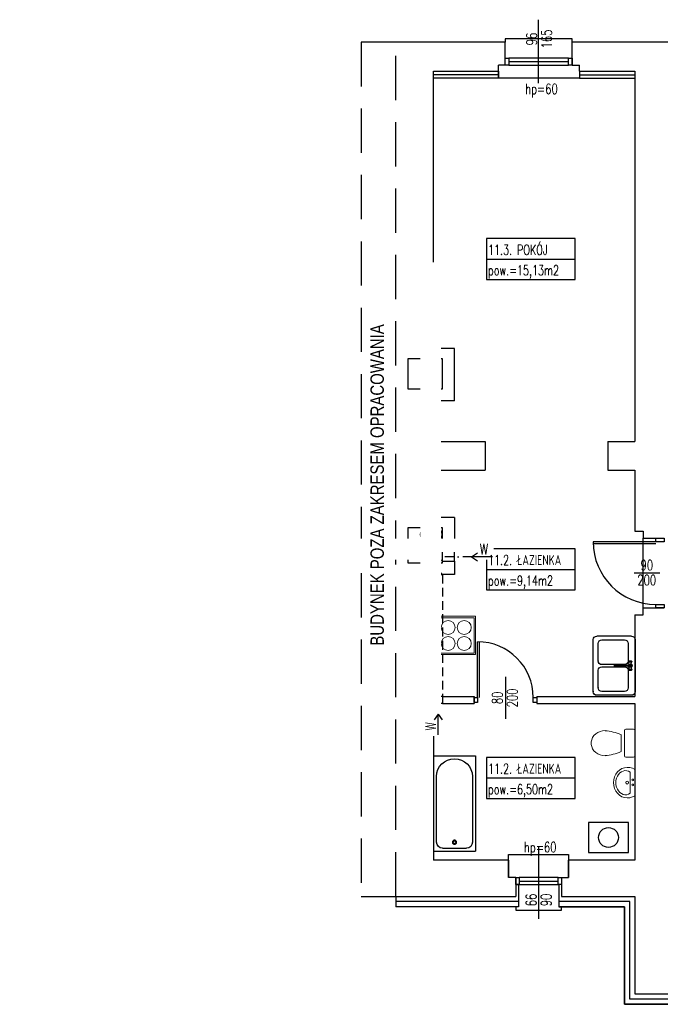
# Model space of a CAD drawing. Header units: inches. Extents: x -23201 to -18535, y -9985 to 4139.
# Tile 21 of 25: x -20922 to -20002, y 590 to 2004. Entities that reach past the tile are written whole.
import ezdxf
from ezdxf.enums import TextEntityAlignment as Align

# ---------------------------------------------------------------- set-up
doc = ezdxf.new("R2010")
doc.units = ezdxf.units.IN
doc.header["$MEASUREMENT"] = 0
doc.linetypes.add('DASHDOT', pattern=[25.4, 12.7, -6.35, 0, -6.35])
doc.linetypes.add('DASHED', pattern=[19.05, 12.7, -6.35])
doc.layers.get('0').update_dxf_attribs({"color": 252})
for name, color, linetype in [('01 sciana', 252, 'Continuous'), ('04_stolarka_cienka', 252, 'Continuous'), ('11_opisy_tekst', 252, 'Continuous'), ('___ramka', 252, 'Continuous'), ('__proj_docieplenie', 252, 'BATTING'), ('__proj_ściana', 252, 'Continuous'), ('__wyżej', 252, 'DASHED'), ('_stolarka', 252, 'Continuous'), ('_wypos', 252, 'Continuous'), ('opisy', 252, 'Continuous'), ('P_kominy', 252, 'Continuous'), ('P_opis', 252, 'Continuous'), ('P_wyposażenie', 252, 'Continuous'), ('WYPOSAŻENIE', 252, 'Continuous')]:
    doc.layers.add(name, color=color, linetype=linetype)
doc.layers.add('_______PROJ ARANZ', color=252, linetype='Continuous', lineweight=20)
doc.styles.add('OPISY POM_50', font='simplex.shx', dxfattribs={"width": 0.7, "height": 0.13})
doc.styles.get("Standard").update_dxf_attribs({"font": 'arial.ttf'})
doc.linetypes.add('BATTING', pattern='A,0.00254,-2.54,[134,ltypeshp.shx,S=2.54,R=0,X=-2.54,Y=0],-5.08,[134,ltypeshp.shx,S=2.54,R=180,X=2.54,Y=0],-2.54', length=10.16254)
doc.linetypes.add('ZIGZAG', pattern='A,0.00254,-5.08,[131,ltypeshp.shx,S=5.08,R=0,X=-5.08,Y=0],-10.16,[131,ltypeshp.shx,S=5.08,R=180,X=5.08,Y=0],-5.08', length=20.32254)

# ---------------------------------------------------------------- blocks, each defined once
blk = doc.blocks.new('zlew')
at = {"linetype": 'Continuous'}
for p, q in [((2474.8, -3771.2), (2474.8, -3846.2)), ((2479.8, -3766.2), (2529.8, -3766.2)), ((2522.5, -3771.7), (2489.8, -3771.7)), ((2534.8, -3846.2), (2534.8, -3771.2)), ((2484.8, -3776.7), (2484.8, -3802.2)), ((2527.5, -3802.2), (2527.5, -3776.7)), ((2480.3, -3801.9), (2480, -3802.1)), ((2480.8, -3801.7), (2480.3, -3801.9)), ((2481.5, -3801.7), (2480.8, -3801.7)), ((2482.2, -3801.7), (2481.5, -3801.7)), ((2482.8, -3801.7), (2482.2, -3801.7)), ((2483.4, -3801.9), (2482.8, -3801.7)), ((2483.7, -3802.1), (2483.4, -3801.9)), ((2479.6, -3802.6), (2479.4, -3802.9)), ((2479.4, -3802.9), (2479.6, -3803.2)), ((2480.6, -3806.6), (2479.4, -3802.9)), ((2480.6, -3810.7), (2479.4, -3814.4)), ((2479.6, -3814.1), (2479.4, -3814.4)), ((2479.4, -3814.4), (2479.6, -3814.7)), ((2479.6, -3802.6), (2480, -3802.1)), ((2479.6, -3803.2), (2480, -3803.4)), ((2480, -3813.9), (2479.6, -3814.1)), ((2479.6, -3814.7), (2480, -3815.2)), ((2480, -3802.1), (2479.8, -3802.3)), ((2479.8, -3802.3), (2480, -3802.6)), ((2480, -3814.7), (2479.8, -3815)), ((2479.8, -3815), (2480, -3815.2)), ((2480, -3802.6), (2480.3, -3802.8)), ((2480, -3803.4), (2480.6, -3803.6)), ((2480.6, -3813.7), (2480, -3813.9)), ((2480.3, -3814.5), (2480, -3814.7)), ((2480, -3815.2), (2480.3, -3815.4)), ((2480.2, -3808.1), (2480.1, -3808.7)), ((2480.1, -3808.7), (2480.2, -3809.2)), ((2480.5, -3807.6), (2480.2, -3808.1)), ((2480.3, -3808.1), (2480.2, -3808.7)), ((2480.2, -3808.7), (2480.3, -3809.2)), ((2480.2, -3809.2), (2480.5, -3809.7)), ((2480.3, -3802.8), (2480.8, -3802.9)), ((2480.6, -3807.6), (2480.3, -3808.1)), ((2480.3, -3809.2), (2480.6, -3809.7)), ((2480.8, -3814.4), (2480.3, -3814.5)), ((2480.3, -3815.4), (2480.8, -3815.6)), ((2481, -3807.2), (2480.5, -3807.6)), ((2480.5, -3809.7), (2481, -3810.1)), ((2480.6, -3803.6), (2481.4, -3803.7)), ((2481, -3807.3), (2480.6, -3807.6)), ((2480.6, -3809.7), (2481, -3810)), ((2481.4, -3813.6), (2480.6, -3813.7)), ((2480.8, -3802.9), (2481.5, -3803)), ((2480.9, -3808.3), (2480.8, -3808.7)), ((2480.8, -3808.7), (2480.9, -3809)), ((2481.5, -3814.3), (2480.8, -3814.4)), ((2480.8, -3815.6), (2481.5, -3815.6)), ((2481.1, -3808), (2480.9, -3808.3)), ((2480.9, -3809), (2481.1, -3809.3)), ((2481.5, -3807), (2481, -3807.2)), ((2481.6, -3807.1), (2481, -3807.3)), ((2481.1, -3808.4), (2481, -3808.7)), ((2481, -3808.7), (2481.1, -3808.9)), ((2481, -3810), (2481.6, -3810.2)), ((2481, -3810.1), (2481.5, -3810.3)), ((2481.3, -3807.8), (2481.1, -3808)), ((2481.2, -3808.1), (2481.1, -3808.4)), ((2481.1, -3808.9), (2481.2, -3809.2)), ((2481.1, -3809.3), (2481.3, -3809.5)), ((2481.4, -3808), (2481.2, -3808.1)), ((2481.2, -3809.2), (2481.4, -3809.3)), ((2481.7, -3807.7), (2481.3, -3807.8)), ((2481.3, -3809.5), (2481.7, -3809.6)), ((2481.4, -3803.7), (2482.2, -3803.7)), ((2481.7, -3807.9), (2481.4, -3808)), ((2481.4, -3809.3), (2481.7, -3809.4)), ((2482.2, -3813.6), (2481.4, -3813.6)), ((2481.5, -3803), (2482.2, -3803)), ((2482.1, -3807), (2481.5, -3807)), ((2481.5, -3810.3), (2482.1, -3810.3)), ((2482.2, -3814.3), (2481.5, -3814.3)), ((2481.5, -3815.6), (2482.2, -3815.6)), ((2482.1, -3807.1), (2481.6, -3807.1)), ((2481.6, -3810.2), (2482.1, -3810.2)), ((2482, -3807.7), (2481.7, -3807.7)), ((2502.4, -3807.9), (2481.7, -3807.9)), ((2481.7, -3809.4), (2502.4, -3809.4)), ((2481.7, -3809.6), (2482, -3809.6)), ((2482.3, -3807.8), (2482, -3807.7)), ((2482, -3809.6), (2482.3, -3809.5)), ((2482.7, -3807.2), (2482.1, -3807)), ((2482.6, -3807.3), (2482.1, -3807.1)), ((2482.1, -3810.2), (2482.6, -3810)), ((2482.1, -3810.3), (2482.7, -3810.1)), ((2482.2, -3803), (2482.8, -3802.9)), ((2482.2, -3803.7), (2483, -3803.6)), ((2483, -3813.7), (2482.2, -3813.6)), ((2482.8, -3814.4), (2482.2, -3814.3)), ((2482.2, -3815.6), (2482.8, -3815.6)), ((2482.4, -3807.9), (2482.3, -3807.8)), ((2482.3, -3809.5), (2482.4, -3809.4)), ((2483.1, -3807.6), (2482.6, -3807.3)), ((2482.6, -3810), (2483.1, -3809.7)), ((2483.1, -3807.6), (2482.7, -3807.2)), ((2482.7, -3810.1), (2483.1, -3809.7)), ((2482.8, -3802.9), (2483.4, -3802.8)), ((2483.4, -3814.5), (2482.8, -3814.4)), ((2482.8, -3815.6), (2483.4, -3815.4)), ((2483, -3806.6), (2484.2, -3802.9)), ((2483, -3803.6), (2483.7, -3803.4)), ((2483, -3810.7), (2484.2, -3814.4)), ((2483.7, -3813.9), (2483, -3813.7)), ((2483.3, -3807.9), (2483.1, -3807.6)), ((2483.2, -3807.9), (2483.1, -3807.6)), ((2483.1, -3809.7), (2483.3, -3809.4)), ((2483.1, -3809.7), (2483.2, -3809.4)), ((2483.4, -3802.8), (2483.7, -3802.6)), ((2483.7, -3814.7), (2483.4, -3814.5)), ((2483.4, -3815.4), (2483.7, -3815.2)), ((2483.8, -3802.3), (2483.7, -3802.1)), ((2484.1, -3802.6), (2483.7, -3802.1)), ((2483.7, -3802.6), (2483.8, -3802.3)), ((2483.7, -3803.4), (2484.1, -3803.2)), ((2484.1, -3814.1), (2483.7, -3813.9)), ((2483.8, -3815), (2483.7, -3814.7)), ((2484.1, -3814.7), (2483.7, -3815.2)), ((2483.7, -3815.2), (2483.8, -3815)), ((2484.2, -3802.9), (2484.1, -3802.6)), ((2484.1, -3803.2), (2484.2, -3802.9)), ((2484.2, -3814.4), (2484.1, -3814.1)), ((2484.1, -3814.7), (2484.2, -3814.4)), ((2484.8, -3815.2), (2484.8, -3840.6)), ((2489.8, -3807.2), (2522.5, -3807.2)), ((2522.5, -3810.2), (2489.8, -3810.2)), ((2502.6, -3807.7), (2502.4, -3807.9)), ((2502.4, -3809.4), (2502.6, -3809.6)), ((2502.9, -3807.6), (2502.6, -3807.7)), ((2502.6, -3809.6), (2502.9, -3809.7)), ((2503.3, -3807.6), (2502.9, -3807.6)), ((2502.9, -3809.7), (2503.3, -3809.7)), ((2503.7, -3807.7), (2503.3, -3807.6)), ((2503.7, -3807.7), (2503.3, -3807.6)), ((2503.3, -3809.7), (2503.7, -3809.6)), ((2503.7, -3809.6), (2503.3, -3809.7)), ((2504, -3807.8), (2503.7, -3807.7)), ((2503.9, -3807.9), (2503.7, -3807.7)), ((2503.7, -3809.6), (2503.9, -3809.4)), ((2503.7, -3809.6), (2504, -3809.5)), ((2504.1, -3808.3), (2503.9, -3807.9)), ((2503.9, -3809.4), (2504.1, -3809)), ((2504.3, -3808), (2504, -3807.8)), ((2504, -3809.5), (2504.3, -3809.3)), ((2504.2, -3808.7), (2504.1, -3808.3)), ((2504.1, -3809), (2504.2, -3808.7)), ((2504.4, -3808.3), (2504.3, -3808)), ((2504.3, -3809.3), (2504.4, -3809)), ((2504.5, -3808.7), (2504.4, -3808.3)), ((2504.4, -3809), (2504.5, -3808.7)), ((2527.5, -3840.6), (2527.5, -3815.2)), ((2479.8, -3851.2), (2529.8, -3851.2)), ((2489.8, -3845.6), (2522.5, -3845.6))]:
    blk.add_line(p, q, dxfattribs=at)
for centre, major_axis, start_param, end_param in [((2479.8, -3771.2), (0, 5), 6.283185, 7.853982), ((2489.8, -3776.7), (0, 5), 0, 1.570796), ((2522.5, -3776.7), (0, 5), 4.712389, 6.283185), ((2529.8, -3771.2), (0, 5), 4.712389, 6.283185), ((2481.8, -3808.7), (0, 3), 0.488282, 2.65331), ((2481.8, -3808.7), (0, 3), 4.978121, 5.794903), ((2481.8, -3808.7), (0, 3), 3.629875, 4.446657), ((2489.8, -3802.2), (0, 5), 1.570796, 3.141593), ((2489.8, -3815.2), (0, 5), 0, 1.570796), ((2522.5, -3802.2), (0, 5), 3.141593, 4.712389), ((2522.5, -3815.2), (0, 5), 4.712389, 6.283185), ((2489.8, -3840.6), (0, 5), 1.570796, 3.141593), ((2522.5, -3840.6), (0, 5), 3.141593, 4.712389), ((2479.8, -3846.2), (0, 5), 1.570796, 3.141593), ((2529.8, -3846.2), (0, 5), 3.141593, 4.712389)]:
    blk.add_ellipse(centre, major_axis=major_axis, ratio=1, start_param=start_param, end_param=end_param, dxfattribs=at)
for p in [(2527.5, -3802.2), (2527.5, -3840.6), (2534.8, -3845.6)]:
    blk.add_point(p, dxfattribs=at)
blk = doc.blocks.new('wanna')
for p, q in [((6063.3, -1525.2), (6200.3, -1525.2)), ((6200.3, -1525.2), (6200.3, -1585.2)), ((6187.5, -1529.5), (6093.3, -1529.5)), ((6196.1, -1538.1), (6196.1, -1572.4)), ((6093.3, -1580.9), (6187.5, -1580.9))]:
    blk.add_line(p, q)
blk.add_lwpolyline([(6063.3, -1525.2), (6063.3, -1585.2), (6200.3, -1585.2)])
for radius in [3, 1.71]:
    blk.add_circle((6187.5, -1555.2), radius)
for centre, radius, start, end in [((6093.3, -1555.2), 25.7, 90, 180), ((6187.5, -1538.1), 8.57, 0, 90), ((6093.3, -1555.2), 25.7, 180, 270), ((6187.5, -1572.4), 8.57, 270, 0)]:
    blk.add_arc(centre, radius, start, end)
blk = doc.blocks.new('zw$6D14')
at = {"layer": 'P_wyposażenie', "linetype": 'Continuous', "xscale": -1, "rotation": 359.9999999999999}
blk.add_blockref('wanna', (6200.3, 1585.2), dxfattribs=at)
blk = doc.blocks.new('A$C4C6A02B3')
at = {"lineweight": 13, "flags": 128}
blk.add_lwpolyline([(18, 42.7), (17.7, 46.4), (16.8, 50), (15.3, 53.3), (13.3, 56.3), (10.8, 58.8), (8, 60.7), (4.9, 62.1), (1.7, 62.8), (-1.7, 62.8), (-4.9, 62.1), (-8, 60.7), (-10.8, 58.8), (-13.3, 56.3), (-15.3, 53.3), (-16.8, 50), (-17.7, 46.4), (-18, 42.7)], dxfattribs=at)
at = {"lineweight": 13}
blk.add_lwpolyline([(-20, 2), (-20, 13.2, -0.414214), (-18, 15.2), (18, 15.2, -0.414214), (20, 13.2), (20, 2, -0.414214), (18, 0), (-18, 0, -0.414214)], format="xyb", close=True, dxfattribs=at)
blk.add_lwpolyline([(-12.2, 19.9), (12.2, 19.9)], dxfattribs=at)
for centre, start, end in [((49.8, 47.8), 184.3091, 204.2311), ((-49.8, 47.8), 335.7689, 355.6909)]:
    blk.add_arc(centre, 67.9, start, end, dxfattribs=at)
blk = doc.blocks.new('A$C401F7FFA')
at = {"lineweight": 13, "flags": 128}
for points in [[(23.5, 0), (25.8, -4.4), (27.2, -9.1), (27.6, -13.9), (27, -18.7), (25.3, -23.4), (22.7, -27.6), (19.3, -31.3), (15.2, -34.4), (10.5, -36.6), (5.4, -38), (0.1, -38.5), (-5.2, -38), (-10.3, -36.6), (-15, -34.4), (-19.2, -31.3), (-22.6, -27.6), (-25.2, -23.4), (-26.8, -18.7), (-27.4, -13.9), (-27.1, -9.1), (-25.7, -4.4), (-23.3, 0)], [(19.2, -8.4), (20.8, -11.4), (21.7, -14.6), (21.8, -17.9), (21.2, -21.2), (19.8, -24.3), (17.7, -27.2), (15, -29.6), (11.8, -31.6), (8.1, -33.1), (4.2, -34.1), (0.2, -34.4), (-3.9, -34.1), (-7.8, -33.1), (-11.4, -31.6), (-14.6, -29.6), (-17.3, -27.2), (-19.4, -24.3), (-20.8, -21.2), (-21.5, -17.9), (-21.3, -14.6), (-20.5, -11.4), (-18.9, -8.4)]]:
    blk.add_lwpolyline(points, dxfattribs=at)
at = {"lineweight": 13}
for points in [[(23.5, 0), (-23.3, 0)], [(19.2, -8.4), (-18.9, -8.4)]]:
    blk.add_lwpolyline(points, dxfattribs=at)
for centre, radius in [((-4.8, -4), 1.56), ((0, -13.9), 2.54), ((4.1, -4), 1.56)]:
    blk.add_circle(centre, radius, dxfattribs=at)
blk = doc.blocks.new('zw$DA6B')
at = {"layer": '_______PROJ ARANZ'}
blk.add_lwpolyline([(5, 55), (5, 0), (0, 0), (0, 55), (60, 55), (60, 0), (5, 0), (5, 0)], dxfattribs=at)
for points in [[(60, 55), (5, 55), (5, 0), (60, 0)], [(58, 53), (7, 53), (7, 2), (58, 2)]]:
    blk.add_lwpolyline(points, close=True, dxfattribs=at)
for centre in [(21, 39), (44, 39), (21, 16), (44, 16)]:
    blk.add_circle(centre, 10, dxfattribs=at)

msp = doc.modelspace()

# ---------------------------------------------------------------- linework, layer by layer
at = {"layer": '01 sciana'}
for p, q in [((-20224.9, 1938.4), (-20224.9, 1971.4)), ((-20128.9, 1938.4), (-20128.9, 1971.4)), ((-20234.5, 1929.9), (-20234.5, 1938.4)), ((-20224.9, 1938.4), (-20234.5, 1938.4)), ((-20128.9, 1938.4), (-20118.5, 1938.4)), ((-20118.5, 1929.9), (-20118.5, 1938.4)), ((-20297.7, 1456.9), (-20327.7, 1456.9)), ((-20327.7, 1456.9), (-20327.7, 1398.4)), ((-20327.7, 1398.4), (-20253.7, 1398.4)), ((-20253.7, 1398.4), (-20253.7, 1357.4)), ((-20077.7, 1398.4), (-20038.7, 1398.4)), ((-20077.7, 1398.4), (-20077.7, 1357.4)), ((-20327.7, 1357.4), (-20327.7, 1289.4)), ((-20327.7, 1357.4), (-20253.7, 1357.4)), ((-20077.7, 1357.4), (-20038.7, 1357.4)), ((-20038.7, 1357.4), (-20038.7, 1269.4)), ((-20297.7, 1289.4), (-20327.7, 1289.4)), ((-20297.7, 1289.4), (-20297.7, 1271.4)), ((-20297.7, 1289.4), (-20297.7, 1239.4)), ((-20038.7, 1269.4), (-20026.7, 1269.4)), ((-20026.7, 1269.4), (-20026.7, 1259.4)), ((-20026.7, 1259.4), (-19996.7, 1259.4)), ((-20297.7, 1226.4), (-20297.7, 1207.4)), ((-20327.7, 1207.4), (-20327.7, 1032.4)), ((-20297.7, 1207.4), (-20314.7, 1207.4)), ((-20269.7, 1032.4), (-20269.7, 1022.4)), ((-20179.7, 1032.4), (-20179.7, 1022.4)), ((-20327.7, 1022.4), (-20327.7, 797.4)), ((-20327.7, 797.4), (-20327.7, 797.4)), ((-20220.3, 797.4), (-20220.3, 772.4)), ((-20220.3, 772.4), (-20220.3, 797.4)), ((-20134.3, 797.4), (-20134.3, 772.4)), ((-20134.3, 772.4), (-20134.3, 797.4)), ((-20209.9, 772.4), (-20220.3, 772.4)), ((-20209.9, 772.4), (-20209.9, 745.4)), ((-20143.9, 772.4), (-20134.3, 772.4)), ((-20143.9, 772.4), (-20143.9, 745.4)), ((-20381.7, 745.4), (-20209.9, 745.4)), ((-20143.9, 745.4), (-20038.7, 745.4)), ((-20038.7, 745.4), (-20038.7, 605.4)), ((-20038.7, 605.4), (-19922.2, 605.4))]:
    msp.add_line(p, q, dxfattribs=at)
for points in [[(-20224.9, 1971.4), (-20381.7, 1971.4)], [(-19926.7, 1971.4), (-20128.9, 1971.4)], [(-20297.7, 1456.9), (-20297.7, 1531.9), (-20327.7, 1531.9), (-20327.7, 1929.9), (-20234.5, 1929.9)], [(-20118.5, 1929.9), (-20038.7, 1929.9), (-20038.7, 1503.4)], [(-20038.7, 1503.4), (-20038.7, 1458.4), (-20038.7, 1458.4), (-20038.7, 1429.4), (-20038.7, 1429.4), (-20038.7, 1398.4)], [(-20314.7, 1272.9), (-20314.7, 1274.4), (-20364.7, 1274.4), (-20364.7, 1224.4), (-20345.7, 1224.4)], [(-20314.7, 1239.4), (-20314.7, 1274.4)], [(-20314.7, 1239.4), (-20297.7, 1239.4)], [(-20332.7, 1224.4), (-20314.7, 1224.4), (-20314.7, 1226.4)], [(-20314.7, 1226.4), (-20297.7, 1226.4)], [(-20038.7, 1149.4), (-20026.7, 1149.4), (-20026.7, 1159.4), (-19996.7, 1159.4)], [(-20038.7, 1149.4), (-20038.7, 1032.4)], [(-20327.7, 1032.4), (-20327.7, 1022.4)], [(-20314.7, 1032.4), (-20269.7, 1032.4)], [(-20314.7, 1032.4), (-20314.7, 1022.4)], [(-20179.7, 1032.4), (-20038.7, 1032.4)], [(-20314.7, 1022.4), (-20269.7, 1022.4)], [(-20179.7, 1022.4), (-20038.7, 1022.4)], [(-20038.7, 1022.4), (-20038.7, 797.4)], [(-20220.3, 797.4), (-20327.7, 797.4)], [(-20038.7, 797.4), (-20038.7, 797.4), (-20134.3, 797.4)]]:
    msp.add_lwpolyline(points, dxfattribs=at)
msp.add_lwpolyline([(-20364.7, 1473.9), (-20314.7, 1473.9), (-20314.7, 1516.9), (-20364.7, 1516.9)], close=True, dxfattribs=at)
at = {"layer": '04_stolarka_cienka'}
for p, q in [((-20176.9, 1912.7), (-20176.9, 2003.8)), ((-20133.9, 1948.4), (-20219.9, 1948.4)), ((-20133.9, 1943.4), (-20219.9, 1943.4)), ((-20219.9, 1938.4), (-20133.9, 1938.4)), ((-20176.9, 817.2), (-20176.9, 713)), ((-20148.9, 772.4), (-20204.9, 772.4)), ((-20204.9, 767.4), (-20148.9, 767.4)), ((-20204.9, 762.4), (-20148.9, 762.4))]:
    msp.add_line(p, q, dxfattribs=at)
for points in [[(-20128.9, 1971.4), (-20128.9, 1976.4), (-20224.9, 1976.4), (-20224.9, 1971.4)], [(-20118.5, 1929.9), (-20118.5, 1919.9), (-20234.5, 1919.9), (-20234.5, 1929.9)], [(-20220.3, 797.4), (-20220.3, 805.4), (-20134.3, 805.4), (-20134.3, 797.4)], [(-20209.9, 730.4), (-20209.9, 725.4), (-20143.9, 725.4), (-20143.9, 730.4)]]:
    msp.add_lwpolyline(points, dxfattribs=at)
for points in [[(-20224.9, 1948.4), (-20219.9, 1948.4), (-20219.9, 1938.4), (-20224.9, 1938.4)], [(-20133.9, 1948.4), (-20128.9, 1948.4), (-20128.9, 1938.4), (-20133.9, 1938.4)], [(-20204.9, 762.4), (-20209.9, 762.4), (-20209.9, 772.4), (-20204.9, 772.4)], [(-20143.9, 762.4), (-20148.9, 762.4), (-20148.9, 772.4), (-20143.9, 772.4)]]:
    msp.add_lwpolyline(points, close=True, dxfattribs=at)
at = {"layer": '__proj_docieplenie', "linetype": 'Continuous'}
for points in [[(-20234.5, 1929.9), (-20234.5, 1919.9), (-20327.7, 1919.9)], [(-20118.5, 1929.9), (-20118.5, 1919.9), (-20038.7, 1919.9)], [(-20209.9, 762.4), (-20205.9, 762.4), (-20205.9, 745.4), (-20205.9, 730.4), (-20381.7, 730.4)], [(-20143.9, 762.4), (-20147.9, 762.4), (-20147.9, 730.4), (-20053.7, 730.4), (-20053.7, 730.4), (-20053.7, 605.4), (-20053.7, 590.4), (-19922.2, 590.4), (-19918.2, 590.4), (-19918.2, 622.4), (-19922.2, 622.4)], [(-20381.7, 745.4), (-20381.7, 730.4)], [(-20205.9, 730.4), (-20381.7, 730.4)], [(-19918.2, 590.4), (-20053.7, 590.4), (-20053.7, 730.4), (-20147.9, 730.4)]]:
    msp.add_lwpolyline(points, dxfattribs=at)
at = {"layer": '__proj_docieplenie', "linetype": 'ZIGZAG'}
for points in [[(-20234.5, 1924.9), (-20327.7, 1924.9)], [(-20118.5, 1924.9), (-20038.7, 1924.9)]]:
    msp.add_lwpolyline(points, dxfattribs=at)
at = {"layer": '__proj_docieplenie', "ltscale": 0.7}
for points in [[(-20205.9, 737.9), (-20381.7, 737.9)], [(-19918.2, 597.9), (-20046.2, 597.9), (-20046.2, 737.9), (-20147.9, 737.9)]]:
    msp.add_lwpolyline(points, dxfattribs=at)
at = {"layer": '__proj_ściana'}
for points in [[(-20344.5, 1259.6), (-20333.9, 1270.2)], [(-20328.5, 1259.6), (-20317.9, 1270.2)], [(-20344.5, 1243.6), (-20333.9, 1254.2)], [(-20328.5, 1243.6), (-20317.9, 1254.2)], [(-20344.5, 1227.6), (-20333.9, 1238.2)], [(-20328.5, 1227.6), (-20317.9, 1238.2)]]:
    msp.add_lwpolyline(points, dxfattribs=at)
for centre in [(-20339.2, 1264.9), (-20323.2, 1264.9), (-20339.2, 1248.9), (-20323.2, 1248.9), (-20339.2, 1232.9), (-20323.2, 1232.9)]:
    msp.add_circle(centre, 7.5, dxfattribs=at)
at = {"layer": '__wyżej', "ltscale": 5}
msp.add_lwpolyline([(-20381.7, 1971.4), (-20431.7, 1971.4), (-20431.7, 745.4), (-20381.7, 745.4), (-20381.7, 1971.4)], dxfattribs=at)
at = {"layer": '_stolarka'}
for p, q in [((-20026.7, 1159.4), (-20026.7, 1259.4)), ((-20008.7, 1254.4), (-20098.7, 1254.4)), ((-20008.7, 1251.4), (-20098.6, 1251.4)), ((-20003, 1209.4), (-20039.6, 1209.4)), ((-20264.7, 1030.9), (-20264.7, 1110.9)), ((-20261.7, 1030.9), (-20261.7, 1110.9)), ((-20224.7, 1060.3), (-20224.7, 1000.3))]:
    msp.add_line(p, q, dxfattribs=at)
at = {"layer": '_stolarka', "flags": 128}
for points in [[(-20008.7, 1254.4), (-20008.7, 1259.4), (-19996.7, 1259.4), (-19996.7, 1254.4), (-20008.7, 1254.4)], [(-20008.7, 1159.4), (-20008.7, 1164.4), (-19996.7, 1164.4), (-19996.7, 1159.4), (-20008.7, 1159.4)], [(-20269.7, 1030.9), (-20264.7, 1030.9), (-20264.7, 1023.9), (-20269.7, 1023.9), (-20269.7, 1030.9)], [(-20184.7, 1030.9), (-20179.7, 1030.9), (-20179.7, 1023.9), (-20184.7, 1023.9), (-20184.7, 1030.9)]]:
    msp.add_lwpolyline(points, dxfattribs=at)
at = {"layer": '_stolarka'}
for centre, radius, start, end in [((-20008.7, 1254.4), 90, 180, 270), ((-20264.7, 1030.9), 80, 0, 90)]:
    msp.add_arc(centre, radius, start, end, dxfattribs=at)
at = {"layer": '_wypos'}
msp.add_lwpolyline([(-20105.2, 851.3), (-20105.2, 808.5), (-20048.2, 808.5), (-20048.2, 851.3)], close=True, dxfattribs=at)
msp.add_circle((-20076.7, 829.9), 14.2, dxfattribs=at)
at = {"layer": 'opisy'}
for p, q in [((-20251.9, 1660.3), (-20124.7, 1660.3)), ((-20251.9, 1214.8), (-20124.7, 1214.8)), ((-20251.9, 915.3), (-20124.7, 915.3))]:
    msp.add_line(p, q, dxfattribs=at)
for points in [[(-20251.9, 1630.8), (-20124.7, 1630.8), (-20124.7, 1689.7), (-20251.9, 1689.7)], [(-20251.9, 1185.3), (-20124.7, 1185.3), (-20124.7, 1244.2), (-20251.9, 1244.2)], [(-20251.9, 885.9), (-20124.7, 885.9), (-20124.7, 944.8), (-20251.9, 944.8)]]:
    msp.add_lwpolyline(points, close=True, dxfattribs=at)
at = {"layer": 'P_kominy'}
for points in [[(-20327.7, 1207.4), (-20314.7, 1207.4)], [(-20314.7, 1032.4), (-20327.7, 1032.4)], [(-20314.7, 1022.4), (-20327.7, 1022.4)]]:
    msp.add_lwpolyline(points, dxfattribs=at)
at = {"layer": 'P_kominy', "linetype": 'DASHED'}
msp.add_lwpolyline([(-20314.7, 1207.4), (-20314.7, 1032.4)], dxfattribs=at)

# ---------------------------------------------------------------- block references
at = {"layer": '01 sciana', "rotation": 90}
msp.add_blockref('zw$6D14', (-20267.7, 810.3), dxfattribs=at)
at = {"layer": '__proj_ściana', "rotation": 359.9999999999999}
msp.add_blockref('zw$DA6B', (-20327.7, 1092.4), dxfattribs=at)
at = {"layer": '_wypos', "xscale": -1, "rotation": 89.99999999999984}
msp.add_blockref('A$C4C6A02B3', (-20038.7, 965.3), dxfattribs=at)
at = {"layer": '_wypos', "xscale": 0.7987199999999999, "yscale": 0.7987199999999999, "zscale": 0.7987199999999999, "rotation": 270.0000000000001}
msp.add_blockref('A$C401F7FFA', (-20038.7, 908.7), dxfattribs=at)
at = {"layer": 'WYPOSAŻENIE', "xscale": -1, "rotation": 359.9999999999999}
msp.add_blockref('zlew', (-17563.8, 4885.2), dxfattribs=at)

# ---------------------------------------------------------------- texts
at = {"layer": '11_opisy_tekst', "style": 'OPISY POM_50', "width": 0.7}
for s, p in [('96', (-20187, 1976.1)), ('165', (-20165.5, 1976.1)), ('80', (-20236.2, 1030.3)), ('200', (-20214.7, 1030.3)), ('66', (-20187.6, 740.2)), ('90', (-20166.1, 740.2))]:
    msp.add_text(s, height=15, rotation=90, dxfattribs=at).set_placement(p, align=Align.MIDDLE_CENTER)
for s, p in [('hp=60', (-20172.9, 1904.5)), ('90', (-20021.7, 1220.9)), ('200', (-20021.7, 1199.4)), ('hp=60', (-20174.7, 816.1))]:
    msp.add_text(s, height=15, dxfattribs=at).set_placement(p, align=Align.MIDDLE_CENTER)
for s, p in [('11.3. POKÓJ', (-20249.5, 1666.3)), ('pow.=15,13m2', (-20249.5, 1636.9)), ('11.2. ŁAZIENKA', (-20249.5, 1220.9)), ('pow.=9,14m2', (-20249.5, 1191.4)), ('11.2. ŁAZIENKA', (-20249.5, 921.4)), ('pow.=6,50m2', (-20249.5, 892))]:
    msp.add_text(s, height=14.4, dxfattribs=at).set_placement(p)
at = {"layer": '___ramka', "lineweight": -3, "width": 0.8}
msp.add_text('BUDYNEK POZA ZAKRESEM OPRACOWANIA', height=19.2, rotation=90, dxfattribs=at).set_placement((-20399.1, 1105.3))

# ---------------------------------------------------------------- next in the draw order: texts
at = {"layer": 'P_opis', "linetype": 'Continuous', "extrusion": (0, 0, -1), "insert": (-20249.2, 1236.2), "char_height": 15, "width": 665.013, "attachment_point": 7, "text_direction": (-1, 0, 0), "bg_fill": 2}
msp.add_mtext('{\\Fsimplex.shx|c0;\\W0.8;W}', dxfattribs=at)

# ---------------------------------------------------------------- next in the draw order: linework, layer by layer
at = {"layer": '01 sciana'}
for points in [[(-20327.7, 1207.4), (-20327.7, 1207.4), (-20345.7, 1224.4)], [(-20314.7, 1207.4), (-20314.7, 1207.4), (-20332.7, 1224.4)]]:
    msp.add_lwpolyline(points, dxfattribs=at)
at = {"layer": 'P_kominy', "linetype": 'DASHDOT'}
for points in [[(-20339.2, 1232.9), (-20339.2, 1224.4), (-20321.2, 1207.4), (-20321.2, 1007.1)], [(-20273.2, 1232.9), (-20323.2, 1232.9)]]:
    msp.add_lwpolyline(points, dxfattribs=at)
at = {"layer": 'P_kominy'}
for points in [[(-20314.7, 1226.4), (-20314.7, 1239.4)], [(-20297.7, 1226.4), (-20297.7, 1239.4)], [(-20345.7, 1224.4), (-20332.7, 1224.4)]]:
    msp.add_lwpolyline(points, dxfattribs=at)
at = {"layer": 'P_opis', "linetype": 'Continuous'}
for points in [[(-20273.2, 1232.9), (-20264.9, 1238.6)], [(-20243.2, 1232.9), (-20273.2, 1232.9)], [(-20273.2, 1232.9), (-20264.9, 1227.2)]]:
    msp.add_lwpolyline(points, dxfattribs=at)

# ---------------------------------------------------------------- next in the draw order: texts
at = {"layer": 'P_opis', "linetype": 'Continuous', "insert": (-20324.4, 983.2), "char_height": 15, "width": 665.013, "attachment_point": 7, "rotation": 90, "bg_fill": 2}
msp.add_mtext('{\\Fsimplex.shx|c0;\\W0.8;W}', dxfattribs=at)

# ---------------------------------------------------------------- next in the draw order: linework, layer by layer
at = {"layer": 'P_opis', "linetype": 'Continuous'}
for points in [[(-20321.2, 1007.1), (-20326.8, 998.9)], [(-20321.2, 977.1), (-20321.2, 1007.1)], [(-20321.2, 1007.1), (-20315.5, 998.9)]]:
    msp.add_lwpolyline(points, dxfattribs=at)

doc.saveas('drawing.dxf')
